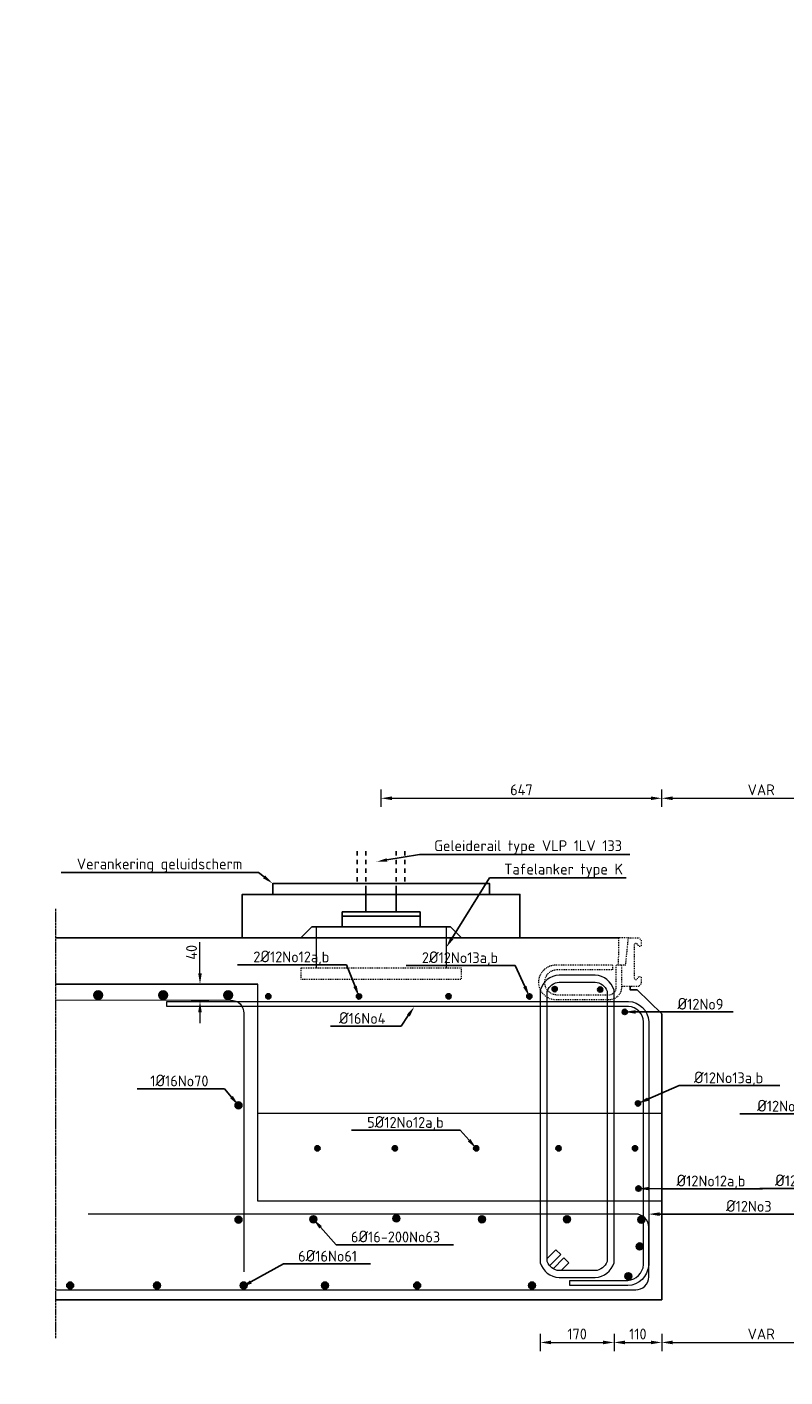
# Model space of a CAD drawing. Header units: millimetres. Extents: x -8028558 to 327273, y -63352 to 83293.
# Tile 100 of 195: x 136120 to 137868, y -28236 to -25122. Entities that reach past the tile are written whole.
import ezdxf
from ezdxf import colors
from ezdxf.entities.mleader import LeaderData, LeaderLine
from ezdxf.math import Vec2, Vec3

# ---------------------------------------------------------------- set-up
doc = ezdxf.new("R2010")
doc.units = ezdxf.units.MM
for name, pattern in [('NLCS-HIDDEN', [4, 2, -2]), ('XX-AFBREEK', [7, 4, -1, 1, -1]), ('ZZ-HIDDEN-SO', [4, 2, -2])]:
    doc.linetypes.add(name, pattern=pattern)
for name, color, linetype, lineweight in [('B-CO-BC-AFBREEKLIJN-G', 7, 'XX-AFBREEK', 18), ('B-CO-BC-BETONVORM-AD', 252, 'Continuous', 18), ('B-CO-BC-BETONVORM-GD', 90, 'Continuous', 25), ('B-CO-BC-BETONVORM-GN', 10, 'ZZ-HIDDEN-SO', 13), ('B-CO-BC-STORTNAAD-G', 10, 'BC-STORTNAAD', 18), ('B-CO-BC-WAPENING-GD', 130, 'Continuous', 25), ('B-CO-BC-WAPENING_HOOFDWAPENING-G', 170, 'Continuous', 18), ('B-CO-SC-STAALVORM-GN', 10, 'NLCS-HIDDEN', 13), ('B-GV-AM-AS_KUNSTWERK_GELUIDSWERENDEVOORZIENING-GD', 10, 'Continuous', 25), ('B-WE-BV-GELEIDECONSTRUCTIE_GELEIDERAIL-GD', 210, 'Continuous', 25), ('V-CO-BC-BETONVORM-M', 7, 'Continuous', 18), ('X-XX-AL-VERWIJZING-T25', 7, 'Continuous', 25)]:
    doc.layers.add(name, color=color, linetype=linetype, lineweight=lineweight)
doc.styles.add('NLCS-ISO-MM10-T25', font='NLCS-ISO.ttf', dxfattribs={"height": 25})
doc.linetypes.add('BC-STORTNAAD', pattern='A,15,-1,[175,NLCS.SHX,S=1,R=0,X=0,Y=0],-1', length=17)
doc.dimstyles.new('NLCS-MM10-T25-PIJL_L0_H0', dxfattribs={"dimscale": 10, "dimtxt": 2.5, "dimasz": 2.5, "dimexe": 2, "dimexo": 2, "dimgap": 0.7, "dimtad": 1, "dimdec": 0, "dimzin": 0, "dimdsep": 46, "dimtxsty": 'NLCS-ISO-MM10-T25', "dimcen": 0, "dimdle": 2, "dimclrd": 256, "dimclre": 256, "dimclrt": 256, "dimadec": 0, "dimazin": 0, "dimtfac": 1, "dimtdec": 3, "dimtofl": 0, "dimtmove": 0, "dimatfit": 3, "dimfxl": 2, "dimfxlon": 1, "dimtfillclr": 256, "dimtolj": 1, "dimtzin": 0, "dimlwd": -1, "dimlwe": -1, "dimarcsym": 0})
pattern_1 = [(45, (-7011.5659, 1717.6688), (-1.414213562, 1.414213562), [])]

# ---------------------------------------------------------------- blocks, each defined once
blk = doc.blocks.new('*D1907')
at = {"layer": 'V-CO-BC-BETONVORM-M', "transparency": 16777216}
for p, q in [((137303.9, -28136.7), (137303.9, -28176.7)), ((137473.9, -28136.7), (137473.9, -28176.7)), ((137328.9, -28156.7), (137448.9, -28156.7))]:
    blk.add_line(p, q, dxfattribs=at)
for points in [[(137328.9, -28152.5), (137328.9, -28160.9), (137303.9, -28156.7)], [(137448.9, -28152.5), (137448.9, -28160.9), (137473.9, -28156.7)]]:
    blk.add_solid(points, dxfattribs=at)
at = {"layer": 'V-CO-BC-BETONVORM-M', "transparency": 16777216, "insert": (137388.9, -28137.2), "char_height": 25, "attachment_point": 5, "style": 'NLCS-ISO-MM10-T25'}
blk.add_mtext('\\A1;170', dxfattribs=at)
blk = doc.blocks.new('*D1908')
at = {"layer": 'V-CO-BC-BETONVORM-M', "transparency": 16777216}
for p, q in [((137473.9, -28136.7), (137473.9, -28176.7)), ((137583.9, -28136.7), (137583.9, -28176.7)), ((137498.9, -28156.7), (137558.9, -28156.7))]:
    blk.add_line(p, q, dxfattribs=at)
for points in [[(137498.9, -28152.5), (137498.9, -28160.9), (137473.9, -28156.7)], [(137558.9, -28152.5), (137558.9, -28160.9), (137583.9, -28156.7)]]:
    blk.add_solid(points, dxfattribs=at)
at = {"layer": 'V-CO-BC-BETONVORM-M', "transparency": 16777216, "insert": (137528.9, -28137.2), "char_height": 25, "attachment_point": 5, "style": 'NLCS-ISO-MM10-T25'}
blk.add_mtext('\\A1;110', dxfattribs=at)
blk = doc.blocks.new('*D1909')
at = {"layer": 'V-CO-BC-BETONVORM-M', "transparency": 16777216}
for p, q in [((136519.3, -27305), (136519.3, -27233.5)), ((136539.3, -27330), (136499.3, -27330)), ((136539.3, -27370), (136499.3, -27370)), ((136519.3, -27395), (136519.3, -27420))]:
    blk.add_line(p, q, dxfattribs=at)
for points in [[(136515.1, -27305), (136523.4, -27305), (136519.3, -27330)], [(136515.1, -27395), (136523.4, -27395), (136519.3, -27370)]]:
    blk.add_solid(points, dxfattribs=at)
at = {"layer": 'V-CO-BC-BETONVORM-M', "transparency": 16777216, "insert": (136499.8, -27256.8), "char_height": 25, "attachment_point": 5, "rotation": 90, "style": 'NLCS-ISO-MM10-T25'}
blk.add_mtext('\\A1;40', dxfattribs=at)
blk = doc.blocks.new('*D1913')
at = {"layer": 'V-CO-BC-BETONVORM-M', "transparency": 16777216}
for p, q in [((137583.9, -28136.7), (137583.9, -28176.7)), ((138042.6, -28136.7), (138042.6, -28176.7)), ((137608.9, -28156.7), (138017.6, -28156.7))]:
    blk.add_line(p, q, dxfattribs=at)
for points in [[(137608.9, -28152.5), (137608.9, -28160.9), (137583.9, -28156.7)], [(138017.6, -28152.5), (138017.6, -28160.9), (138042.6, -28156.7)]]:
    blk.add_solid(points, dxfattribs=at)
at = {"layer": 'V-CO-BC-BETONVORM-M', "transparency": 16777216, "insert": (137813.3, -28137.2), "char_height": 25, "attachment_point": 5, "style": 'NLCS-ISO-MM10-T25'}
blk.add_mtext('\\A1;VAR', dxfattribs=at)
blk = doc.blocks.new('geleiderailconstructie')
at = {"layer": 'B-WE-BV-GELEIDECONSTRUCTIE_GELEIDERAIL-GD', "flags": 128}
for points in [[(-28291.3, -6868.1), (-28291.3, -6858.1)], [(-28291.3, -6888.1), (-28291.3, -6878.1)], [(-28221.3, -6868.1), (-28221.3, -6858.1)], [(-28221.3, -6888.1), (-28221.3, -6878.1)], [(-28291.3, -6908.1), (-28291.3, -6898.1)], [(-28221.3, -6908.1), (-28221.3, -6898.1)], [(-28291.3, -6928.1), (-28291.3, -6918.1)], [(-28256.3, -6998.1), (-28291.3, -6998.1), (-28291.3, -6938.1)], [(-28256.3, -6998.1), (-28221.3, -6998.1), (-28221.3, -6938.1)], [(-28221.3, -6928.1), (-28221.3, -6918.1)], [(-28346.3, -6998.1), (-28166.3, -6998.1)], [(-28346.3, -6998.1), (-28346.3, -7033.1)], [(-28166.3, -6998.1), (-28166.3, -7033.1)], [(-28416.3, -7033.1), (-28441.3, -7058.1)], [(-28416.3, -7033.1), (-28096.3, -7033.1)], [(-28346.3, -7008.1), (-28166.3, -7008.1)], [(-28096.3, -7033.1), (-28071.3, -7058.1)]]:
    blk.add_lwpolyline(points, dxfattribs=at)
blk = doc.blocks.new('Verankering geluidscherm')
at = {"layer": 'B-GV-AM-AS_KUNSTWERK_GELUIDSWERENDEVOORZIENING-GD', "flags": 128}
for points in [[(-29790.6, -6868.1), (-29790.6, -6858.1)], [(-29790.6, -6888.1), (-29790.6, -6878.1)], [(-29680.6, -6868.1), (-29680.6, -6858.1)], [(-29680.6, -6888.1), (-29680.6, -6878.1)], [(-29790.6, -6908.1), (-29790.6, -6898.1)], [(-29680.6, -6908.1), (-29680.6, -6898.1)], [(-29985.6, -6958.1), (-29985.6, -6933.1), (-29485.6, -6933.1), (-29485.6, -6958.1)], [(-29790.6, -6928.1), (-29790.6, -6918.1)], [(-29680.6, -6928.1), (-29680.6, -6918.1)], [(-30055.6, -7058.1), (-30055.6, -6958.1), (-29415.6, -6958.1), (-29415.6, -7058.1)]]:
    blk.add_lwpolyline(points, dxfattribs=at)
blk = doc.blocks.new('*D2084')
at = {"layer": 'V-CO-BC-BETONVORM-M', "transparency": 16777216}
for p, q in [((136936.9, -26921.5), (136936.9, -26881.5)), ((136961.9, -26901.5), (137558.9, -26901.5)), ((137583.9, -26921.5), (137583.9, -26881.5))]:
    blk.add_line(p, q, dxfattribs=at)
for points in [[(136961.9, -26897.3), (136961.9, -26905.7), (136936.9, -26901.5)], [(137558.9, -26897.3), (137558.9, -26905.7), (137583.9, -26901.5)]]:
    blk.add_solid(points, dxfattribs=at)
at = {"layer": 'V-CO-BC-BETONVORM-M', "transparency": 16777216, "insert": (137260.4, -26882), "char_height": 25, "attachment_point": 5, "style": 'NLCS-ISO-MM10-T25'}
blk.add_mtext('\\A1;647', dxfattribs=at)
blk = doc.blocks.new('*D2085')
at = {"layer": 'V-CO-BC-BETONVORM-M', "transparency": 16777216}
for p, q in [((137583.9, -26921.5), (137583.9, -26881.5)), ((137608.9, -26901.5), (138017.6, -26901.5)), ((138042.6, -26921.5), (138042.6, -26881.5))]:
    blk.add_line(p, q, dxfattribs=at)
for points in [[(137608.9, -26897.3), (137608.9, -26905.7), (137583.9, -26901.5)], [(138017.6, -26897.3), (138017.6, -26905.7), (138042.6, -26901.5)]]:
    blk.add_solid(points, dxfattribs=at)
at = {"layer": 'V-CO-BC-BETONVORM-M', "transparency": 16777216, "insert": (137813.3, -26882), "char_height": 25, "attachment_point": 5, "style": 'NLCS-ISO-MM10-T25'}
blk.add_mtext('\\A1;VAR', dxfattribs=at)

msp = doc.modelspace()

# ---------------------------------------------------------------- hatches: boundary and pattern name
at = {"layer": 'B-CO-BC-BETONVORM-AD'}
h = msp.add_hatch(dxfattribs=at)
h.set_pattern_fill('ACO-BETON_GEWAPEND', color=256, pattern_type=2)
h.set_pattern_definition([(45, (-5799.9747, 7736.9083), (-1.414213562, 1.414213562), [])])
edge = h.paths.add_edge_path()
edge.add_arc((137337.2, -27341.6), 6, 0, 360)
h = msp.add_hatch(dxfattribs=at)
h.set_pattern_fill('ACO-BETON_GEWAPEND', color=256, pattern_type=2)
h.set_pattern_definition([(45, (-5694.9967, 7735.6612), (-1.414213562, 1.414213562), [])])
edge = h.paths.add_edge_path()
edge.add_arc((137442.1, -27342.8), 6, 0, 360)
h = msp.add_hatch(dxfattribs=at)
h.set_pattern_fill('ACO-BETON_GEWAPEND', color=256, pattern_type=2)
h.set_pattern_definition([(45, (-5827.1347, 7221.6127), (-1.414213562, 1.414213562), [])])
edge = h.paths.add_edge_path()
edge.add_arc((136284.4, -27355.8), 10, 0, 360)
h = msp.add_hatch(dxfattribs=at)
h.set_pattern_fill('ACO-BETON_GEWAPEND', color=256, pattern_type=2)
h.set_pattern_definition([(45, (-5677.1347, 7221.6127), (-1.414213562, 1.414213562), [])])
edge = h.paths.add_edge_path()
edge.add_arc((136434.4, -27355.8), 10, 0, 360)
h = msp.add_hatch(dxfattribs=at)
h.set_pattern_fill('ACO-BETON_GEWAPEND', color=256, pattern_type=2)
h.set_pattern_definition([(45, (-5527.1347, 7221.6127), (-1.414213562, 1.414213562), [])])
edge = h.paths.add_edge_path()
edge.add_arc((136584.4, -27355.8), 10, 0, 360)
h = msp.add_hatch(dxfattribs=at)
h.set_pattern_fill('ACO-BETON_GEWAPEND', color=256, pattern_type=2)
h.set_pattern_definition([(45, (-6460.2118, 7720.1945), (-1.414213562, 1.414213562), [])])
edge = h.paths.add_edge_path()
edge.add_arc((136676.9, -27358.3), 6, 0, 360)
h = msp.add_hatch(dxfattribs=at)
h.set_pattern_fill('ACO-BETON_GEWAPEND', color=256, pattern_type=2)
h.set_pattern_definition([(45, (-6251.2526, 7719.9185), (-1.414213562, 1.414213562), [])])
edge = h.paths.add_edge_path()
edge.add_arc((136885.9, -27358.6), 6, 0, 360)
h = msp.add_hatch(dxfattribs=at)
h.set_pattern_fill('ACO-BETON_GEWAPEND', color=256, pattern_type=2)
h.set_pattern_definition([(45, (-6044.7094, 7720.1945), (-1.414213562, 1.414213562), [])])
edge = h.paths.add_edge_path()
edge.add_arc((137092.4, -27358.3), 6, 0, 360)
h = msp.add_hatch(dxfattribs=at)
h.set_pattern_fill('ACO-BETON_GEWAPEND', color=256, pattern_type=2)
h.set_pattern_definition([(45, (-5858.4761, 7719.9496), (-1.414213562, 1.414213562), [])])
edge = h.paths.add_edge_path()
edge.add_arc((137278.7, -27358.5), 6, 0, 360)
h = msp.add_hatch(dxfattribs=at)
h.set_pattern_fill('ACO-BETON_GEWAPEND', color=256, pattern_type=2)
h.set_pattern_definition([(45, (-5638.3453, 7684.1228), (-1.414213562, 1.414213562), [])])
edge = h.paths.add_edge_path()
edge.add_arc((137498.8, -27394.3), 6, 0, 360)
h = msp.add_hatch(dxfattribs=at)
h.set_pattern_fill('ACO-BETON_GEWAPEND', color=256, pattern_type=2)
h.set_pattern_definition([(45, (-5637.8504, 7468.7392), (-1.414213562, 1.414213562), [])])
h.paths.add_polyline_path([(136616.1, -27609.7, 1), (136600.1, -27609.7, 1)])
h = msp.add_hatch(dxfattribs=at)
h.set_pattern_fill('ACO-BETON_GEWAPEND', color=256, pattern_type=2)
h.set_pattern_definition([(45, (-5607.9563, 7473.0948), (-1.414213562, 1.414213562), [])])
edge = h.paths.add_edge_path()
edge.add_arc((137529.2, -27605.4), 6, 0, 360)
h = msp.add_hatch(dxfattribs=at)
h.set_pattern_fill('ACO-BETON_GEWAPEND', color=256, pattern_type=2)
h.set_pattern_definition([(45, (-6347.0764, 7369.4366), (-1.414213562, 1.414213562), [])])
edge = h.paths.add_edge_path()
edge.add_arc((136790.1, -27709), 6, 0, 360)
h = msp.add_hatch(dxfattribs=at)
h.set_pattern_fill('ACO-BETON_GEWAPEND', color=256, pattern_type=2)
h.set_pattern_definition([(45, (-6168.4982, 7369.4366), (-1.414213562, 1.414213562), [])])
edge = h.paths.add_edge_path()
edge.add_arc((136968.6, -27709), 6, 0, 360)
h = msp.add_hatch(dxfattribs=at)
h.set_pattern_fill('ACO-BETON_GEWAPEND', color=256, pattern_type=2)
h.set_pattern_definition([(45, (-5980.9372, 7369.4366), (-1.414213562, 1.414213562), [])])
edge = h.paths.add_edge_path()
edge.add_arc((137156.2, -27709), 6, 0, 360)
h = msp.add_hatch(dxfattribs=at)
h.set_pattern_fill('ACO-BETON_GEWAPEND', color=256, pattern_type=2)
h.set_pattern_definition([(45, (-5791.1275, 7369.4366), (-1.414213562, 1.414213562), [])])
edge = h.paths.add_edge_path()
edge.add_arc((137346, -27709), 6, 0, 360)
h = msp.add_hatch(dxfattribs=at)
h.set_pattern_fill('ACO-BETON_GEWAPEND', color=256, pattern_type=2)
h.set_pattern_definition([(45, (-5614.798, 7369.4366), (-1.414213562, 1.414213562), [])])
edge = h.paths.add_edge_path()
edge.add_arc((137522.3, -27709), 6, 0, 360)
h = msp.add_hatch(dxfattribs=at)
h.set_pattern_fill('ACO-BETON_GEWAPEND', color=256, pattern_type=2)
h.set_pattern_definition([(45, (-5606.7482, 7276.8123), (-1.414213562, 1.414213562), [])])
edge = h.paths.add_edge_path()
edge.add_arc((137530.4, -27801.7), 6, 0, 360)
h = msp.add_hatch(dxfattribs=at)
h.set_pattern_fill('ACO-BETON_GEWAPEND', color=256, pattern_type=2)
h.set_pattern_definition([(45, (-7049.0286, 1717.6688), (-1.414213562, 1.414213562), [])])
h.paths.add_polyline_path([(136616.1, -27873.5, 1), (136600.1, -27873.5, 1)])
h = msp.add_hatch(dxfattribs=at)
h.set_pattern_fill('ACO-BETON_GEWAPEND', color=256, pattern_type=2)
h.set_pattern_definition([(45, (-5529.1478, 1717.6688), (-1.414213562, 1.414213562), [])])
h.paths.add_polyline_path([(136788.7, -27872.5, 1), (136772.7, -27872.5, 1)])
h = msp.add_hatch(dxfattribs=at)
h.set_pattern_fill('ACO-BETON_GEWAPEND', color=256, pattern_type=2)
h.set_pattern_definition([(45, (-6967.3212, 1717.6688), (-1.414213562, 1.414213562), [])])
h.paths.add_polyline_path([(136980.2, -27870.5, 1), (136964.2, -27870.5, 1)])
h = msp.add_hatch(dxfattribs=at)
h.set_pattern_fill('ACO-BETON_GEWAPEND', color=256, pattern_type=2)
h.set_pattern_definition([(45, (-7207.723, 1717.6688), (-1.414213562, 1.414213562), [])])
h.paths.add_polyline_path([(137177.4, -27872.5, 1), (137161.4, -27872.5, 1)])
h = msp.add_hatch(dxfattribs=at)
h.set_pattern_fill('ACO-BETON_GEWAPEND', color=256, pattern_type=2)
h.set_pattern_definition(pattern_1)
h.paths.add_polyline_path([(137373.5, -27872.5, 1), (137357.5, -27872.5, 1)])
h = msp.add_hatch(dxfattribs=at)
h.set_pattern_fill('ACO-BETON_GEWAPEND', color=256, pattern_type=2)
h.set_pattern_definition([(45, (-5493.048, 1717.6688), (-1.414213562, 1.414213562), [])])
h.paths.add_polyline_path([(137544.7, -27873.5, 1), (137528.7, -27873.5, 1)])
h = msp.add_hatch(dxfattribs=at)
h.set_pattern_fill('ACO-BETON_GEWAPEND', color=256, pattern_type=2)
h.set_pattern_definition(pattern_1)
h.paths.add_polyline_path([(137544.7, -27873.5, 1), (137528.7, -27873.5, 1)])
h = msp.add_hatch(dxfattribs=at)
h.set_pattern_fill('ACO-BETON_GEWAPEND', color=256, pattern_type=2)
h.set_pattern_definition([(45, (-5611.5381, 7292.146), (-1.414213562, 1.414213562), [])])
h.paths.add_polyline_path([(137541, -27935.3, 1), (137525, -27935.3, 1)])
h = msp.add_hatch(dxfattribs=at)
h.set_pattern_fill('ACO-BETON_GEWAPEND', color=256, pattern_type=2)
h.set_pattern_definition([(45, (-4369.896, 609.6116), (-1.414213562, 1.414213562), [])])
h.paths.add_polyline_path([(136212, -28025.4, -1), (136228, -28025.4, -1)])
h = msp.add_hatch(dxfattribs=at)
h.set_pattern_fill('ACO-BETON_GEWAPEND', color=256, pattern_type=2)
h.set_pattern_definition([(45, (-4569.896, 609.6116), (-1.414213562, 1.414213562), [])])
h.paths.add_polyline_path([(136412, -28025.4, -1), (136428, -28025.4, -1)])
h = msp.add_hatch(dxfattribs=at)
h.set_pattern_fill('ACO-BETON_GEWAPEND', color=256, pattern_type=2)
h.set_pattern_definition([(45, (-4769.896, 609.6116), (-1.414213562, 1.414213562), [])])
h.paths.add_polyline_path([(136612, -28025.4, -1), (136628, -28025.4, -1)])
h = msp.add_hatch(dxfattribs=at)
h.set_pattern_fill('ACO-BETON_GEWAPEND', color=256, pattern_type=2)
h.set_pattern_definition([(45, (-4982.1705, 609.6116), (-1.414213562, 1.414213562), [])])
h.paths.add_polyline_path([(136799.7, -28025.4, -1), (136815.7, -28025.4, -1)])
h = msp.add_hatch(dxfattribs=at)
h.set_pattern_fill('ACO-BETON_GEWAPEND', color=256, pattern_type=2)
h.set_pattern_definition([(45, (-5169.896, 609.6116), (-1.414213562, 1.414213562), [])])
h.paths.add_polyline_path([(137012, -28025.4, -1), (137028, -28025.4, -1)])
h = msp.add_hatch(dxfattribs=at)
h.set_pattern_fill('ACO-BETON_GEWAPEND', color=256, pattern_type=2)
h.set_pattern_definition([(45, (-5305.0632, 609.6116), (-1.414213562, 1.414213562), [])])
h.paths.add_polyline_path([(137276.8, -28025.4, -1), (137292.8, -28025.4, -1)])
h = msp.add_hatch(dxfattribs=at)
h.set_pattern_fill('ACO-BETON_GEWAPEND', color=256, pattern_type=2)
h.set_pattern_definition([(45, (-5637.8504, 7223.5813), (-1.414213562, 1.414213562), [])])
h.paths.add_polyline_path([(137514.7, -28003.9, 1), (137498.7, -28003.9, 1)])

# ---------------------------------------------------------------- linework, layer by layer
at = {"layer": 'B-CO-BC-AFBREEKLIJN-G', "flags": 128}
msp.add_lwpolyline([(136185.8, -27156.2), (136185.8, -28147.6)], dxfattribs=at)
at = {"layer": 'B-CO-BC-BETONVORM-GD', "ltscale": 500, "flags": 128}
for points in [[(137484.6, -27223.1), (136185.8, -27223.1)], [(136652.9, -27330), (136185.8, -27330)], [(137583.9, -27496.8), (137583.9, -27398.5), (137527.2, -27343.6), (137511.2, -27343.6), (137511.3, -27335.1)], [(136185.8, -28058.4), (137583.9, -28058.4), (137583.9, -27496.8)]]:
    msp.add_lwpolyline(points, dxfattribs=at)
at = {"layer": 'B-CO-BC-BETONVORM-GN', "flags": 128}
msp.add_lwpolyline([(137490.8, -27342.8, -0.360277), (137462.1, -27366.6), (137342.1, -27366.6, -1.026898), (137342.1, -27285.5), (137470.6, -27285.5), (137470.6, -27297.5), (137342.1, -27297.5, 0.995359), (137342.1, -27354.6), (137462.1, -27354.6, 0.360277), (137479, -27340.6), (137479, -27285.5), (137491.1, -27285.5), (137491.1, -27334.3)], format="xyb", close=True, dxfattribs=at)
at = {"layer": 'B-CO-BC-STORTNAAD-G', "flags": 128}
for points in [[(137583.9, -27830.6), (136652.9, -27830.6), (136652.9, -27330)], [(136652.9, -27627.6), (137583.9, -27627.6)]]:
    msp.add_lwpolyline(points, dxfattribs=at)
at = {"layer": 'B-CO-BC-WAPENING-GD'}
for centre, radius in [((137337.2, -27341.6), 6), ((137442.1, -27342.8), 6), ((136284.4, -27355.8), 10), ((136434.4, -27355.8), 10), ((136584.4, -27355.8), 10), ((136676.9, -27358.3), 6), ((136885.9, -27358.6), 6), ((137092.4, -27358.3), 6), ((137278.7, -27358.5), 6), ((137498.8, -27394.3), 6), ((136608.1, -27609.7), 8), ((137529.2, -27605.4), 6), ((136790.1, -27709), 6), ((136968.6, -27709), 6), ((137156.2, -27709), 6), ((137346, -27709), 6), ((137522.3, -27709), 6), ((137530.4, -27801.7), 6), ((136608.1, -27873.5), 8), ((136780.7, -27872.5), 8), ((136972.2, -27870.5), 8), ((137169.4, -27872.5), 8), ((137365.5, -27872.5), 8), ((137536.7, -27873.5), 8), ((137533, -27935.3), 8), ((136220, -28025.4), 8), ((136420, -28025.4), 8), ((136620, -28025.4), 8), ((136807.7, -28025.4), 8), ((137020, -28025.4), 8), ((137284.8, -28025.4), 8), ((137506.7, -28003.9), 8)]:
    msp.add_circle(centre, radius, dxfattribs=at)
at = {"layer": 'B-CO-BC-WAPENING_HOOFDWAPENING-G', "flags": 128}
for points in [[(136786.9, -27198.1), (136786.9, -27293.6)], [(137086.9, -27198.1), (137086.9, -27293.6)]]:
    msp.add_lwpolyline(points, dxfattribs=at)
for points in [[(137430.5, -27309.7), (137347.4, -27309.7, 0.321426), (137303.9, -27343.9), (137303.9, -27972.9, 0.321426), (137347.4, -28007), (137430.5, -28007, 0.321426), (137473.9, -27972.9), (137473.9, -27343.9, 0.321426)], [(137457.9, -27970.3, -0.300789), (137430.1, -27991), (137347.8, -27991, -0.300789), (137319.9, -27970.3), (137319.9, -27346.4, -0.300789), (137347.8, -27325.7), (137430.1, -27325.7, -0.300789), (137457.9, -27346.4)], [(136442.5, -27382), (136442.5, -27370), (137507.2, -27370, -0.394853), (137553.9, -27416.8), (137553.9, -27978.8, -0.374496), (137505.8, -28025.6), (137371.7, -28025.6), (137371.7, -28013.6), (137505.6, -28013.6, 0.377354), (137541.9, -27977.2), (137541.9, -27417, 0.391912), (137507, -27382)]]:
    msp.add_lwpolyline(points, format="xyb", close=True, dxfattribs=at)
for points in [[(136185.8, -27366.6), (136590, -27367.4, -0.437345), (136620, -27397.5), (136620, -27994.1)], [(136185.8, -28035.4), (137523.9, -28035.4, 0.414214), (137553.9, -28005.4), (137553.9, -27890.6, 0.414214), (137523.9, -27860.6), (136261.5, -27860.6)]]:
    msp.add_lwpolyline(points, format="xyb", dxfattribs=at)
at = {"layer": 'B-CO-BC-WAPENING_HOOFDWAPENING-G'}
for points in [[(137320.4, -27962.3), (137339.7, -27942.9), (137351.1, -27954.2), (137325.4, -27979.8)], [(137333.4, -27986.6), (137358.4, -27961.6), (137369.7, -27972.9), (137351.7, -27991)]]:
    msp.add_lwpolyline(points, dxfattribs=at)
at = {"layer": 'B-CO-SC-STAALVORM-GN', "flags": 128}
msp.add_lwpolyline([(137507.1, -27223.1), (137484.6, -27223.1), (137483.6, -27285.5)], dxfattribs=at)
msp.add_lwpolyline([(137491.1, -27285.5), (137500.9, -27285.5), (137507.1, -27223.1), (137531, -27223.1), (137536.8, -27228.9), (137536.8, -27239.7, -0.748975), (137530.3, -27241.6, 0.045064), (137527.1, -27237.5, 0.61982), (137520.3, -27239.5), (137520.3, -27316.2, 0.61982), (137527.1, -27318.2, 0.045064), (137530.3, -27314.1, -0.748975), (137536.8, -27316), (137536.8, -27329.2), (137530.3, -27335.7), (137491.1, -27335.7)], format="xyb", dxfattribs=at)
msp.add_lwpolyline([(136751.9, -27293.6), (136751.9, -27318.6), (137121.9, -27318.6), (137121.9, -27293.6)], close=True, dxfattribs=at)

# ---------------------------------------------------------------- block references
at = {"layer": 'B-CO-BC-BETONVORM-AD'}
msp.add_blockref('Verankering geluidscherm', (166672.5, -20165), dxfattribs=at)
at = {"layer": 'X-XX-AL-VERWIJZING-T25'}
msp.add_blockref('geleiderailconstructie', (165193.3, -20165), dxfattribs=at)

# ---------------------------------------------------------------- dimensions: what is measured, and where the dimension line sits
at = {"layer": 'V-CO-BC-BETONVORM-M'}
for base, p1, p2, picture, middle in [((137583.9, -26901.5), (136936.9, -27198.1), (137583.9, -27398.5), '*D2084', (137260.4, -26882)), ((137473.9, -28156.7), (137303.9, -27972.9), (137473.9, -27972.9), '*D1907', (137388.9, -28137.2)), ((137583.9, -28156.7), (137473.9, -27972.9), (137583.9, -28058.4), '*D1908', (137528.9, -28137.2))]:
    dim = msp.add_linear_dim(base=base, p1=p1, p2=p2, dimstyle='NLCS-MM10-T25-PIJL_L0_H0', dxfattribs=at)
    dim.commit()
    dim.dimension.update_dxf_attribs({"geometry": picture, "text_midpoint": middle})
for base, p1, p2, picture, middle in [((138042.6, -26901.5), (137583.9, -27398.5), (138042.6, -27398.5), '*D2085', (137813.3, -26882)), ((138042.6, -28156.7), (137583.9, -28058.4), (138042.6, -28058.4), '*D1913', (137813.3, -28137.2))]:
    dim = msp.add_linear_dim(base=base, p1=p1, p2=p2, text='VAR', dimstyle='NLCS-MM10-T25-PIJL_L0_H0', dxfattribs=at)
    dim.commit()
    dim.dimension.update_dxf_attribs({"geometry": picture, "text_midpoint": middle})
dim = msp.add_linear_dim(base=(136519.3, -27330), p1=(136652.9, -27370), p2=(136652.9, -27330), angle=90, dimstyle='NLCS-MM10-T25-PIJL_L0_H0', dxfattribs=at)
dim.commit()
dim.dimension.update_dxf_attribs({"geometry": '*D1909', "text_midpoint": (136499.8, -27256.8)})

# ---------------------------------------------------------------- leaders
at = {"layer": 'X-XX-AL-VERWIJZING-T25'}
ml = msp.add_multileader_mtext('Standard', dxfattribs=at)
ml.set_content('Merk B', color=256, style='NLCS-ISO-MM10-T25')
ml.set_leader_properties(color=256, linetype='ByLayer', lineweight=-1)
ml.build(insert=Vec2(0, 0))
ml.multileader.update_dxf_attribs({"text_left_attachment_type": 5, "text_right_attachment_type": 5, "dogleg_length": 25, "arrow_head_size": 25})
ctx = ml.context
ctx.base_point, ctx.char_height, ctx.arrow_head_size, ctx.landing_gap_size, ctx.plane_origin = Vec3(137517.8, -36029.7), 25, 25, 9, Vec3(137783.2, -36013.1)
ctx.left_attachment, ctx.right_attachment = 5, 5
notes = []
notes.append((ctx, [(0, (0, 0, 0), (0, 0), (1, 0), 1, [])]))
ctx.mtext.insert, ctx.mtext.flow_direction = Vec3(137526.8, -35999.7), 5
ml = msp.add_multileader_mtext('Standard', dxfattribs=at)
ml.set_content('Geleiderail type VLP 1LV 133', color=256, style='NLCS-ISO-MM10-T25')
ml.set_leader_properties(color=256, linetype='ByLayer', lineweight=-1)
ml.build(insert=Vec2(0, 0))
ml.multileader.update_dxf_attribs({"text_left_attachment_type": 5, "text_right_attachment_type": 5, "dogleg_length": 25, "arrow_head_size": 25})
ctx = ml.context
ctx.base_point, ctx.char_height, ctx.arrow_head_size, ctx.landing_gap_size, ctx.plane_origin = Vec3(137050.3, -27030.9), 25, 25, 9, Vec3(136925.8, -27048.1)
ctx.left_attachment, ctx.right_attachment = 5, 5
notes.append((ctx, [(1, (1, 1, 0), (137025.3, -27030.9), (1, 0), 25, [(0, [(136925.8, -27048.1)], 0, [])])]))
ctx.mtext.insert, ctx.mtext.flow_direction = Vec3(137059.3, -26998.4), 5
ml = msp.add_multileader_mtext('Standard', dxfattribs=at)
ml.set_content('Verankering geluidscherm', color=256, style='NLCS-ISO-MM10-T25')
ml.set_leader_properties(color=256, linetype='ByLayer', lineweight=-1)
ml.build(insert=Vec2(0, 0))
ml.multileader.update_dxf_attribs({"text_left_attachment_type": 5, "text_right_attachment_type": 5, "dogleg_length": 25, "arrow_head_size": 25})
ctx = ml.context
ctx.base_point, ctx.char_height, ctx.arrow_head_size, ctx.landing_gap_size, ctx.plane_origin = Vec3(136226.2, -27072.8), 25, 25, 9, Vec3(136686.9, -27073.1)
ctx.left_attachment, ctx.right_attachment = 5, 5
notes.append((ctx, [(0, (1, 1, 0), (136654.2, -27072.8), (-1, 0), 25, [(0, [(136686.9, -27098.1)], 0, [])])]))
ctx.mtext.insert, ctx.mtext.flow_direction = Vec3(136235.2, -27040.3), 5
ml = msp.add_multileader_mtext('Standard', dxfattribs=at)
ml.set_content('Tafelanker type K', color=256, style='NLCS-ISO-MM10-T25')
ml.set_leader_properties(color=256, linetype='ByLayer', lineweight=-1)
ml.build(insert=Vec2(0, 0))
ml.multileader.update_dxf_attribs({"text_left_attachment_type": 5, "text_right_attachment_type": 5, "dogleg_length": 25, "arrow_head_size": 25})
ctx = ml.context
ctx.base_point, ctx.char_height, ctx.arrow_head_size, ctx.landing_gap_size, ctx.plane_origin = Vec3(137211.9, -27084.9), 25, 25, 9, Vec3(137086.9, -27245.8)
ctx.left_attachment, ctx.right_attachment = 5, 5
notes.append((ctx, [(1, (1, 1, 0), (137186.9, -27084.9), (1, 0), 25, [(0, [(137086.9, -27245.8)], 0, [])])]))
ctx.mtext.insert, ctx.mtext.flow_direction = Vec3(137220.9, -27052.4), 5
ml = msp.add_multileader_mtext('Standard', dxfattribs=at)
ml.set_content('2{\\H1.08333x;Ø}12No12a,b', color=256, style='NLCS-ISO-MM10-T25')
ml.set_leader_properties(color=256, linetype='ByLayer', lineweight=-1)
ml.build(insert=Vec2(0, 0))
ml.multileader.update_dxf_attribs({"text_left_attachment_type": 5, "text_right_attachment_type": 5, "dogleg_length": 25, "arrow_head_size": 25})
ctx = ml.context
ctx.base_point, ctx.char_height, ctx.arrow_head_size, ctx.landing_gap_size, ctx.plane_origin = Vec3(136633.2, -27285.3), 25, 25, 9, Vec3(137016.6, -27374.6)
ctx.left_attachment, ctx.right_attachment = 5, 5
notes.append((ctx, [(0, (1, 1, 0), (136857, -27285.3), (-1, 0), 25, [(0, [(136885.9, -27358.6)], 0, [])])]))
ctx.mtext.insert, ctx.mtext.flow_direction = Vec3(136642.2, -27252.8), 5
ml = msp.add_multileader_mtext('Standard', dxfattribs=at)
ml.set_content('2{\\H1.08333x;Ø}12No13a,b', color=256, style='NLCS-ISO-MM10-T25')
ml.set_leader_properties(color=256, linetype='ByLayer', lineweight=-1)
ml.build(insert=Vec2(0, 0))
ml.multileader.update_dxf_attribs({"text_left_attachment_type": 5, "text_right_attachment_type": 5, "dogleg_length": 25, "arrow_head_size": 25})
ctx = ml.context
ctx.base_point, ctx.char_height, ctx.arrow_head_size, ctx.landing_gap_size, ctx.plane_origin = Vec3(137021.9, -27287.1), 25, 25, 9, Vec3(137393.9, -27376.4)
ctx.left_attachment, ctx.right_attachment = 5, 5
notes.append((ctx, [(0, (1, 1, 0), (137245.7, -27287.1), (-1, 0), 25, [(0, [(137278.7, -27358.5)], 0, [])])]))
ctx.mtext.insert, ctx.mtext.flow_direction = Vec3(137030.9, -27254.6), 5
ml = msp.add_multileader_mtext('Standard', dxfattribs=at)
ml.set_content('{\\H1.08333x;Ø}12No9', color=256, style='NLCS-ISO-MM10-T25')
ml.set_leader_properties(color=256, linetype='ByLayer', lineweight=-1)
ml.build(insert=Vec2(0, 0))
ml.multileader.update_dxf_attribs({"text_left_attachment_type": 5, "text_right_attachment_type": 5, "dogleg_length": 25, "arrow_head_size": 25})
ctx = ml.context
ctx.base_point, ctx.char_height, ctx.arrow_head_size, ctx.landing_gap_size, ctx.plane_origin = Vec3(137611.3, -27394.4), 25, 25, 9, Vec3(137545.5, -27281.8)
ctx.left_attachment, ctx.right_attachment = 5, 5
notes.append((ctx, [(1, (1, 1, 0), (137586.3, -27394.4), (1, 0), 25, [(0, [(137498.8, -27394.3)], 0, [])])]))
ctx.mtext.insert, ctx.mtext.flow_direction = Vec3(137620.3, -27361.9), 5
ml = msp.add_multileader_mtext('Standard', dxfattribs=at)
ml.set_content('{\\H1.08333x;Ø}16No4', color=256, style='NLCS-ISO-MM10-T25')
ml.set_leader_properties(color=256, linetype='ByLayer', lineweight=-1)
ml.build(insert=Vec2(0, 0))
ml.multileader.update_dxf_attribs({"text_left_attachment_type": 5, "text_right_attachment_type": 5, "dogleg_length": 25, "arrow_head_size": 25})
ctx = ml.context
ctx.base_point, ctx.char_height, ctx.arrow_head_size, ctx.landing_gap_size, ctx.plane_origin = Vec3(136830.8, -27427.2), 25, 25, 9, Vec3(137016.6, -27398)
ctx.left_attachment, ctx.right_attachment = 5, 5
notes.append((ctx, [(0, (1, 1, 0), (136983.1, -27427.2), (-1, 0), 25, [(0, [(137013.6, -27382)], 0, [])])]))
ctx.mtext.insert, ctx.mtext.flow_direction = Vec3(136839.8, -27394.7), 5
ml = msp.add_multileader_mtext('Standard', dxfattribs=at)
ml.set_content('1{\\H1.08333x;Ø}16No70', color=256, style='NLCS-ISO-MM10-T25')
ml.set_leader_properties(color=256, linetype='ByLayer', lineweight=-1)
ml.build(insert=Vec2(0, 0))
ml.multileader.update_dxf_attribs({"text_left_attachment_type": 5, "text_right_attachment_type": 5, "dogleg_length": 25, "arrow_head_size": 25})
ctx = ml.context
ctx.base_point, ctx.char_height, ctx.arrow_head_size, ctx.landing_gap_size, ctx.plane_origin, ctx.plane_x_axis, ctx.plane_y_axis = Vec3(136395.6, -27571.4), 25, 25, 9, Vec3(136417, -27618.9), Vec3(1, -0.000274), Vec3(0.000274, 1)
ctx.left_attachment, ctx.right_attachment = 5, 5
notes.append((ctx, [(1, (1, 1, 0), (136575.7, -27571.5), (-1, 0.000274), 25, [(0, [(136608.1, -27609.7)], 0, [])])]))
ctx.mtext.insert, ctx.mtext.text_direction, ctx.mtext.rotation, ctx.mtext.flow_direction = Vec3(136404.6, -27538.9), Vec3(1, -0.000274), 6.282911, 5
ml = msp.add_multileader_mtext('Standard', dxfattribs=at)
ml.set_content('{\\H1.08333x;Ø}12No13a,b', color=256, style='NLCS-ISO-MM10-T25')
ml.set_leader_properties(color=256, linetype='ByLayer', lineweight=-1)
ml.build(insert=Vec2(0, 0))
ml.multileader.update_dxf_attribs({"text_left_attachment_type": 5, "text_right_attachment_type": 5, "dogleg_length": 25, "arrow_head_size": 25})
ctx = ml.context
ctx.base_point, ctx.char_height, ctx.arrow_head_size, ctx.landing_gap_size, ctx.plane_origin = Vec3(137649.4, -27564.2), 25, 25, 9, Vec3(137575.8, -27492.8)
ctx.left_attachment, ctx.right_attachment = 5, 5
notes.append((ctx, [(1, (1, 1, 0), (137624.4, -27564.2), (1, 0), 25, [(0, [(137529.2, -27605.4)], 0, [])])]))
ctx.mtext.insert, ctx.mtext.flow_direction = Vec3(137658.4, -27531.7), 5
ml = msp.add_multileader_mtext('Standard', dxfattribs=at)
ml.set_content('{\\H1.08333x;Ø}12No11a,b', color=256, style='NLCS-ISO-MM10-T25')
ml.set_leader_properties(color=256, linetype='ByLayer', lineweight=-1)
ml.build(insert=Vec2(0, 0))
ml.multileader.update_dxf_attribs({"text_left_attachment_type": 5, "text_right_attachment_type": 5, "dogleg_length": 25, "arrow_head_size": 25})
ctx = ml.context
ctx.base_point, ctx.char_height, ctx.arrow_head_size, ctx.landing_gap_size, ctx.plane_origin = Vec3(137795, -27629.6), 25, 25, 9, Vec3(138106.5, -27547.2)
ctx.left_attachment, ctx.right_attachment = 5, 5
notes.append((ctx, [(0, (1, 1, 0), (137996.2, -27629.6), (-1, 0), 25, [(0, [(138094.9, -27605.4)], 0, [])])]))
ctx.mtext.insert, ctx.mtext.flow_direction = Vec3(137804, -27597.1), 5
ml = msp.add_multileader_mtext('Standard', dxfattribs=at)
ml.set_content('5{\\H1.08333x;Ø}12No12a,b', color=256, style='NLCS-ISO-MM10-T25')
ml.set_leader_properties(color=256, linetype='ByLayer', lineweight=-1)
ml.build(insert=Vec2(0, 0))
ml.multileader.update_dxf_attribs({"text_left_attachment_type": 5, "text_right_attachment_type": 5, "dogleg_length": 25, "arrow_head_size": 25})
ctx = ml.context
ctx.base_point, ctx.char_height, ctx.arrow_head_size, ctx.landing_gap_size, ctx.plane_origin = Vec3(136895.7, -27667.1), 25, 25, 9, Vec3(137159.7, -27718.2)
ctx.left_attachment, ctx.right_attachment = 5, 5
notes.append((ctx, [(0, (1, 1, 0), (137119.5, -27667.1), (-1, 0), 25, [(0, [(137156.2, -27709)], 0, [])])]))
ctx.mtext.insert, ctx.mtext.flow_direction = Vec3(136904.7, -27634.6), 5
ml = msp.add_multileader_mtext('Standard', dxfattribs=at)
ml.set_content('{\\H1.08333x;Ø}12No12a,b', color=256, style='NLCS-ISO-MM10-T25')
ml.set_leader_properties(color=256, linetype='ByLayer', lineweight=-1)
ml.build(insert=Vec2(0, 0))
ml.multileader.update_dxf_attribs({"text_left_attachment_type": 5, "text_right_attachment_type": 5, "dogleg_length": 25, "arrow_head_size": 25})
ctx = ml.context
ctx.base_point, ctx.char_height, ctx.arrow_head_size, ctx.landing_gap_size, ctx.plane_origin = Vec3(137608.9, -27802.2), 25, 25, 9, Vec3(137577, -27689.1)
ctx.left_attachment, ctx.right_attachment = 5, 5
notes.append((ctx, [(1, (1, 1, 0), (137583.9, -27802.2), (1, 0), 25, [(0, [(137530.4, -27801.7)], 0, [])])]))
ctx.mtext.insert, ctx.mtext.flow_direction = Vec3(137617.9, -27769.7), 5
ml = msp.add_multileader_mtext('Standard', dxfattribs=at)
ml.set_content('{\\H1.08333x;Ø}12No10a,b', color=256, style='NLCS-ISO-MM10-T25')
ml.set_leader_properties(color=256, linetype='ByLayer', lineweight=-1)
ml.build(insert=Vec2(0, 0))
ml.multileader.update_dxf_attribs({"text_left_attachment_type": 5, "text_right_attachment_type": 5, "dogleg_length": 25, "arrow_head_size": 25})
ctx = ml.context
ctx.base_point, ctx.char_height, ctx.arrow_head_size, ctx.landing_gap_size, ctx.plane_origin = Vec3(137836.4, -27801.7), 25, 25, 9, Vec3(138107.7, -27743.5)
ctx.left_attachment, ctx.right_attachment = 5, 5
notes.append((ctx, [(0, (1, 1, 0), (138042.6, -27801.7), (-1, 0), 25, [(0, [(138096.1, -27801.7)], 0, [])])]))
ctx.mtext.insert, ctx.mtext.flow_direction = Vec3(137845.4, -27769.2), 5
ml = msp.add_multileader_mtext('Standard', dxfattribs=at)
ml.set_content('{\\H1.08333x;Ø}12No3', color=256, style='NLCS-ISO-MM10-T25')
ml.set_leader_properties(color=256, linetype='ByLayer', lineweight=-1)
ml.build(insert=Vec2(0, 0))
ml.multileader.update_dxf_attribs({"text_left_attachment_type": 5, "text_right_attachment_type": 5, "dogleg_length": 25, "arrow_head_size": 25})
ctx = ml.context
ctx.base_point, ctx.char_height, ctx.arrow_head_size, ctx.landing_gap_size, ctx.plane_origin = Vec3(137723.2, -27860.7), 25, 25, 9, Vec3(138083.5, -27802.5)
ctx.left_attachment, ctx.right_attachment = 5, 5
notes.append((ctx, [(1, (1, 1, 0), (137698.2, -27860.7), (1, 0), 25, [(0, [(138072, -27860.6)], 0, []), (1, [(137553.9, -27860.7)], 0, [])])]))
ctx.mtext.insert, ctx.mtext.flow_direction = Vec3(137732.2, -27828.2), 5
ml = msp.add_multileader_mtext('Standard', dxfattribs=at)
ml.set_content('6{\\H1.08333x;Ø}16-200No63', color=256, style='NLCS-ISO-MM10-T25')
ml.set_leader_properties(color=256, linetype='ByLayer', lineweight=-1)
ml.build(insert=Vec2(0, 0))
ml.multileader.update_dxf_attribs({"text_left_attachment_type": 5, "text_right_attachment_type": 5, "dogleg_length": 25, "arrow_head_size": 25})
ctx = ml.context
ctx.base_point, ctx.char_height, ctx.arrow_head_size, ctx.landing_gap_size, ctx.plane_origin, ctx.plane_x_axis, ctx.plane_y_axis = Vec3(136858.3, -27931.2), 25, 25, 9, Vec3(136589.6, -27906.8), Vec3(1, -0.000274), Vec3(0.000274, 1)
ctx.left_attachment, ctx.right_attachment = 5, 5
notes.append((ctx, [(0, (1, 1, 0), (136833.3, -27931.2), (1, -0.000274), 25, [(0, [(136780.7, -27872.5)], 0, [])])]))
ctx.mtext.insert, ctx.mtext.text_direction, ctx.mtext.rotation, ctx.mtext.flow_direction = Vec3(136867.3, -27898.7), Vec3(1, -0.000274), 6.282911, 5
ml = msp.add_multileader_mtext('Standard', dxfattribs=at)
ml.set_content('6{\\H1.08333x;Ø}16No61', color=256, style='NLCS-ISO-MM10-T25')
ml.set_leader_properties(color=256, linetype='ByLayer', lineweight=-1)
ml.build(insert=Vec2(0, 0))
ml.multileader.update_dxf_attribs({"text_left_attachment_type": 5, "text_right_attachment_type": 5, "dogleg_length": 25, "arrow_head_size": 25})
ctx = ml.context
ctx.base_point, ctx.char_height, ctx.arrow_head_size, ctx.landing_gap_size, ctx.plane_origin = Vec3(136736.6, -27975.7), 25, 25, 9, Vec3(136745.6, -28051.9)
ctx.left_attachment, ctx.right_attachment = 5, 5
notes.append((ctx, [(1, (1, 1, 0), (136711.6, -27975.7), (1, 0), 25, [(0, [(136614.7, -28029.4)], 0, [])])]))
ctx.mtext.insert, ctx.mtext.flow_direction = Vec3(136745.6, -27943.2), 5
for ctx, leaders in notes:
    for number, flags, end, landing, length, lines in leaders:
        leader = LeaderData()
        leader.index, (leader.has_last_leader_line, leader.has_dogleg_vector, leader.attachment_direction) = number, flags
        leader.last_leader_point, leader.dogleg_vector, leader.dogleg_length = Vec3(end), Vec3(landing), length
        for number, points, colour, breaks in lines:
            line = LeaderLine()
            line.index, line.vertices, line.color, line.breaks = number, Vec3.list(points), colors.encode_raw_color(colour), breaks
            leader.lines.append(line)
        ctx.leaders.append(leader)

doc.saveas('drawing.dxf')
